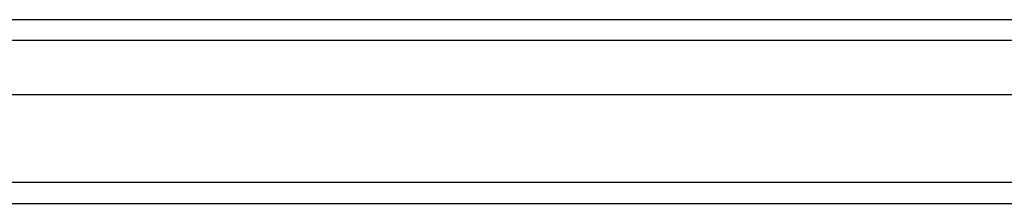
# Model space of a CAD drawing. Header units: inches. Extents: x 17 to 237, y 17 to 149.
# Tile 20 of 115: x 127.934 to 132.568, y 63.166 to 64.032. Entities that reach past the tile are written whole.
import ezdxf

# ---------------------------------------------------------------- set-up
doc = ezdxf.new("R2010")
doc.units = ezdxf.units.IN
doc.header["$MEASUREMENT"] = 0
doc.layers.add('Visible Edges(ANSI)', color=7, linetype='Continuous', lineweight=25)
doc.layers.add('Visible Tangent Edges(ANSI)', color=7, linetype='Continuous', lineweight=25)

msp = doc.modelspace()

# ---------------------------------------------------------------- linework, layer by layer
at = {"layer": 'Visible Edges(ANSI)'}
for p, q in [((106.7328, 64.0323), (140.9385, 64.0323)), ((140.9385, 63.678), (106.7328, 63.678)), ((105.9347, 63.1662), (141.7367, 63.1662))]:
    msp.add_line(p, q, dxfattribs=at)
at = {"layer": 'Visible Tangent Edges(ANSI)'}
for p, q in [((141.0685, 63.9333), (106.6028, 63.9333)), ((141.7367, 63.2652), (105.9347, 63.2652))]:
    msp.add_line(p, q, dxfattribs=at)

doc.saveas('drawing.dxf')
